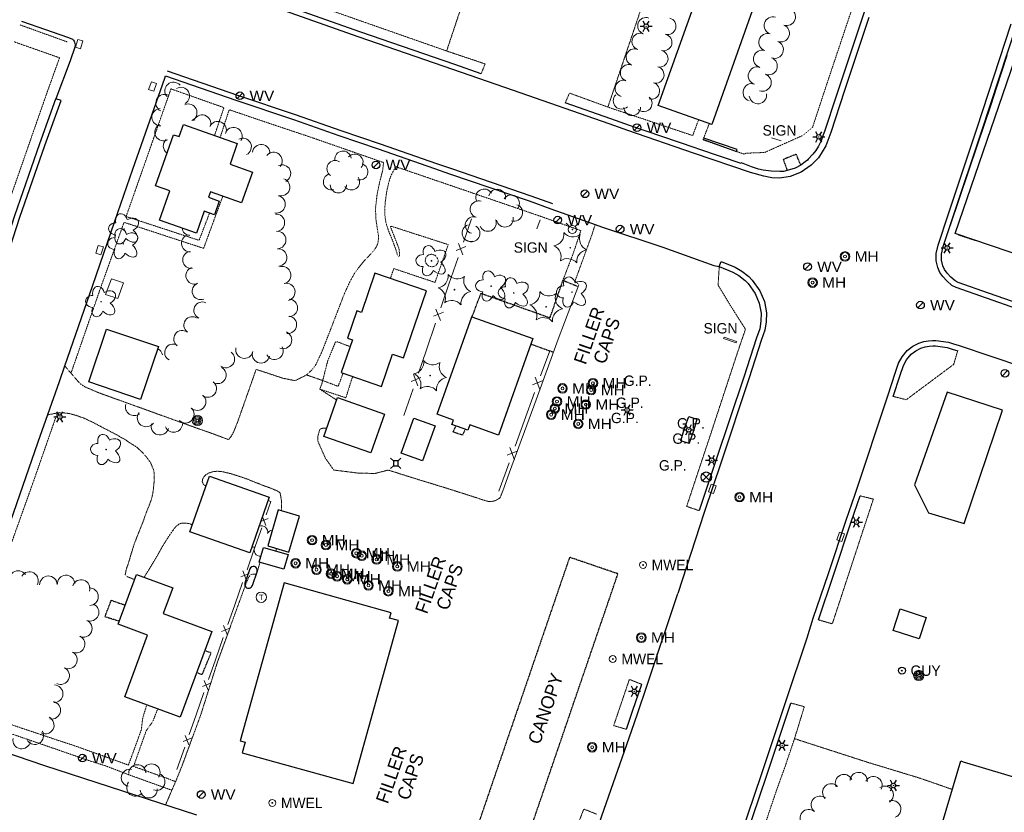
# Model space of a CAD drawing. Extents: x 386588 to 390135, y 96998 to 113606.
# Tile 16 of 92: x 387303 to 387758, y 98474 to 98841. Entities that reach past the tile are written whole.
import ezdxf
from ezdxf.enums import TextEntityAlignment as Align

# ---------------------------------------------------------------- set-up
doc = ezdxf.new("R2010")
doc.units = 0
doc.header["$MEASUREMENT"] = 0
doc.linetypes.add('Wisdot3', pattern=[0.1875, 0.125, -0.0625])
doc.linetypes.add('Wisdot5', pattern=[0.1, 0.05, -0.05])
for name, color, linetype, lineweight in [('E_BLD', 241, 'Continuous', 25), ('E_BLD_HvyDash', 241, 'Wisdot3', 25), ('E_BLD_Name', 241, 'Continuous', 15), ('E_DRN', 40, 'Continuous', 15), ('E_DRN_Grate', 5, 'Continuous', 15), ('E_DWY', 2, 'Wisdot3', 15), ('E_LAND_Vegetation', 3, 'Continuous', 15), ('E_LTG', 21, 'Continuous', 25), ('E_MISCPROP', 30, 'Continuous', 15), ('E_MISCPROP_HvyDash', 241, 'Wisdot3', 25), ('E_MISCPROP_Railing', 30, 'Continuous', 15), ('E_MISCPROP_Solid', 241, 'Continuous', 15), ('E_MISCPROP_Well', 4, 'Continuous', 15), ('E_PATH_Sidewalk', 2, 'Wisdot5', 15), ('E_RDWY', 21, 'Continuous', 25), ('E_RDWY_AsphConc', 200, 'Continuous', 25), ('E_RDWY_C_and_G', 21, 'Continuous', 25), ('E_SGN', 21, 'Continuous', 15), ('E_SIG', 5, 'Continuous', 30), ('E_UTL_AG_Bold', 30, 'Continuous', 25), ('E_UTL_EGuyWire', 200, 'Continuous', 25), ('E_UTL_MH', 30, 'Continuous', 15), ('E_UTL_W', 5, 'Continuous', 25), ('E_UTL_WHydrant', 4, 'Continuous', 15), ('E_WAL', 40, 'Continuous', 25)]:
    doc.layers.add(name, color=color, linetype=linetype, lineweight=lineweight)
doc.styles.add('Style-dot_font5', font='dot_font5.shx')
doc.styles.add('Style-IGR_FONT_0', font='dot_font15.shx')
doc.styles.add('Style-simplex', font='simplex.shx')

# ---------------------------------------------------------------- blocks, each defined once
blk = doc.blocks.new('GP')
at = {"layer": 'E_MISCPROP_Solid', "style": 'Style-dot_font5'}
blk.add_text('G.P.', height=12, dxfattribs=at).set_placement((0, 0), align=Align.MIDDLE_CENTER)
blk = doc.blocks.new('GUY')
at = {"layer": 'E_UTL_EGuyWire'}
for radius in [4, 0.5]:
    blk.add_circle((0, 0), radius, dxfattribs=at)
at = {"layer": 'E_UTL_EGuyWire', "style": 'Style-dot_font5'}
blk.add_text('GUY', height=12, dxfattribs=at).set_placement((10, 0), align=Align.MIDDLE_LEFT)
blk = doc.blocks.new('HYD')
at = {"layer": 'E_UTL_WHydrant'}
for p, q in [((-3.8, 3.8), (-8.3, 8.3)), ((3.8, 3.8), (8.3, 8.3))]:
    blk.add_line(p, q, dxfattribs=at)
for radius in [5.48, 0.42]:
    blk.add_circle((0, 0), radius, dxfattribs=at)
blk = doc.blocks.new('INLET')
at = {"layer": 'E_DRN', "flags": 128}
blk.add_lwpolyline([(-7.5, 10), (7.5, 10), (7.5, 0), (-7.5, 0)], close=True, dxfattribs=at)
blk = doc.blocks.new('LPOL')
at = {"layer": 'E_LTG'}
for p, q in [((-4, 0), (-1.5, 0)), ((-0.75, 1.3), (-2, 3.46)), ((0.75, 1.3), (2, 3.46)), ((1.5, 0), (4, 0)), ((-2, -3.46), (-0.75, -1.3)), ((2, -3.46), (0.75, -1.3))]:
    blk.add_line(p, q, dxfattribs=at)
for radius in [1.5, 1.5, 1.5, 0.125]:
    blk.add_circle((0, 0), radius, dxfattribs=at)
blk = doc.blocks.new('MH')
at = {"layer": 'E_UTL_MH'}
for radius in [5, 4, 1.5]:
    blk.add_circle((0, 0), radius, dxfattribs=at)
at = {"layer": 'E_UTL_MH', "style": 'Style-dot_font5', "width": 1.111111}
blk.add_text('MH', height=10.8, dxfattribs=at).set_placement((10, 0), align=Align.MIDDLE_LEFT)
blk = doc.blocks.new('MWEL')
at = {"layer": 'E_MISCPROP_Well'}
for radius in [4, 0.5]:
    blk.add_circle((0, 0), radius, dxfattribs=at)
at = {"layer": 'E_MISCPROP_Well', "style": 'Style-dot_font5'}
blk.add_text('MWEL', height=12, dxfattribs=at).set_placement((10, 0), align=Align.MIDDLE_LEFT)
blk = doc.blocks.new('PBX')
at = {"layer": 'E_SIG'}
for p, q in [((4.9, 5.1), (-5.1, -5.1)), ((-5.1, 5), (5, -5.2))]:
    blk.add_line(p, q, dxfattribs=at)
blk.add_circle((0, 0), 7.21, dxfattribs=at)
blk = doc.blocks.new('PED')
at = {"layer": 'E_UTL_AG_Bold'}
for p, q in [((-2.5, 2.5), (-5.3, 5.3)), ((2.5, 2.5), (5.3, 5.3)), ((-2.5, -2.5), (-5.3, -5.3)), ((2.5, -2.5), (5.3, -5.3))]:
    blk.add_line(p, q, dxfattribs=at)
at = {"layer": 'E_UTL_AG_Bold', "flags": 128}
blk.add_lwpolyline([(-2.5, -2.5), (2.5, -2.5), (2.5, 2.5), (-2.5, 2.5)], close=True, dxfattribs=at)
blk = doc.blocks.new('CTRE')
at = {"layer": 'E_LAND_Vegetation'}
blk.add_circle((0, 0), 0.223, dxfattribs=at)
for centre, start, end in [((-11.97, 8.96), 280.2067, 5.97162), ((1.81, 14.92), 220.21132, 305.97623), ((13.83, 5.89), 160.21133, 245.97624), ((-13.83, -5.9), 340.21132, 65.97623), ((-1.81, -14.93), 40.21133, 125.97624)]:
    blk.add_arc(centre, 7.87, start, end, dxfattribs=at)
at = {"layer": 'E_LAND_Vegetation', "extrusion": (0, 0, -1)}
blk.add_arc((-12.03, -9.04), 7.87, 354.07279, 79.74889, dxfattribs=at)
blk = doc.blocks.new('POLE')
at = {"layer": 'E_MISCPROP'}
for radius in [4.46, 3.35, 2.23, 1.12]:
    blk.add_circle((0, 0), radius, dxfattribs=at)
blk = doc.blocks.new('SIGN')
at = {"layer": 'E_SGN', "lineweight": 13, "style": 'Style-dot_font5'}
blk.add_text('SIGN', height=12, dxfattribs=at).set_placement((0, 0), align=Align.MIDDLE_CENTER)
blk = doc.blocks.new('TANK')
at = {"layer": 'E_MISCPROP_Solid'}
blk.add_circle((0, 0), 10.9, dxfattribs=at)
at = {"layer": 'E_MISCPROP_Solid', "style": 'Style-dot_font5', "width": 1.111111}
blk.add_text('T', height=10.8, dxfattribs=at).set_placement((0, 0), align=Align.MIDDLE_CENTER)
blk = doc.blocks.new('DTRE')
at = {"layer": 'E_LAND_Vegetation'}
blk.add_circle((-0.18, 0), 0.183, dxfattribs=at)
for centre, major_axis, ratio in [((-1.87, 5.32), (1.36, -4.98), 0.782863), ((4.06, 2.74), (-5.27, -2.93), 0.691916), ((-5.87, 0.15), (4.93, -0.12), 0.832022), ((-2.49, -5.24), (1.8, 4.86), 0.716896), ((3.54, -3.71), (-5.01, 4.58), 0.560249)]:
    blk.add_ellipse(centre, major_axis=major_axis, ratio=ratio, start_param=1.570796, end_param=4.712389, dxfattribs=at)
blk = doc.blocks.new('WV')
at = {"layer": 'E_UTL_W'}
blk.add_line((-2.8, -2.8), (2.8, 2.8), dxfattribs=at)
blk.add_circle((0, 0), 4, dxfattribs=at)
at = {"layer": 'E_UTL_W', "style": 'Style-dot_font5', "width": 1.111111}
blk.add_text('WV', height=10.8, dxfattribs=at).set_placement((10, 0), align=Align.MIDDLE_LEFT)

msp = doc.modelspace()

# ---------------------------------------------------------------- linework, layer by layer
at = {"layer": 'E_BLD'}
for p, q in [((387735.58, 98741.64), (387782.03, 98877.34)), ((387598.17, 98800.83), (387619.38, 98860.36)), ((387641.7, 98844.6), (387622.97, 98792)), ((387622.97, 98792), (387598.17, 98800.83)), ((387598.17, 98800.83), (387598.17, 98800.83)), ((387376.58, 98786.44), (387378.55, 98792.04)), ((387378.55, 98792.04), (387403.51, 98783.25)), ((387622.97, 98792), (387622.97, 98792)), ((387365.71, 98763.67), (387374.04, 98787.33)), ((387374.04, 98787.33), (387376.58, 98786.44)), ((387403.51, 98783.25), (387400.15, 98773.71)), ((387400.15, 98773.71), (387410.54, 98770.04)), ((387410.54, 98770.04), (387405.51, 98755.76)), ((387372.25, 98761.36), (387365.71, 98763.67)), ((387367.46, 98747.77), (387372.25, 98761.36)), ((387391.08, 98760.84), (387390.2, 98758.36)), ((387405.51, 98755.76), (387391.08, 98760.84)), ((387390.2, 98758.36), (387395.16, 98756.61)), ((387395.16, 98756.61), (387392.93, 98750.27)), ((387388.25, 98751.92), (387384.65, 98741.71)), ((387392.93, 98750.27), (387388.25, 98751.92)), ((387384.65, 98741.71), (387367.46, 98747.77)), ((387777.24, 98727.38), (387735.58, 98741.64)), ((387735.58, 98741.64), (387735.58, 98741.64)), ((387467.2, 98723.21), (387460.99, 98705.08)), ((387490.95, 98715.09), (387467.2, 98723.21)), ((387480.33, 98684.03), (387490.95, 98715.09)), ((387458.84, 98705.82), (387454.53, 98693.23)), ((387460.99, 98705.08), (387458.84, 98705.82)), ((387495.89, 98657.98), (387511.97, 98703.04)), ((387511.97, 98703.04), (387540.28, 98692.94)), ((387334.77, 98672.94), (387342.99, 98697.34)), ((387342.99, 98697.34), (387367.03, 98689.24)), ((387456.8, 98692.46), (387451.59, 98677.22)), ((387454.53, 98693.23), (387456.8, 98692.46)), ((387540.28, 98692.94), (387524.34, 98648.26)), ((387367.03, 98689.24), (387358.8, 98664.84)), ((387470.27, 98670.83), (387475.37, 98685.73)), ((387475.37, 98685.73), (387480.33, 98684.03)), ((387451.59, 98677.22), (387470.27, 98670.83)), ((387358.8, 98664.84), (387334.77, 98672.94)), ((387443.46, 98647.67), (387449.78, 98665.69)), ((387449.78, 98665.69), (387471.54, 98658.06)), ((387731.85, 98668.19), (387716.75, 98625.33)), ((387757.44, 98659.83), (387731.85, 98668.19)), ((387739.69, 98607.34), (387757.44, 98659.83)), ((387471.54, 98658.06), (387465.22, 98640.04)), ((387479.3, 98640), (387485.12, 98656.15)), ((387485.12, 98656.15), (387495.06, 98652.57)), ((387503.5, 98655.26), (387495.89, 98657.98)), ((387502.8, 98653.28), (387503.5, 98655.26)), ((387495.06, 98652.57), (387489.24, 98636.42)), ((387510.18, 98650.65), (387502.8, 98653.28)), ((387511.02, 98653.01), (387510.18, 98650.65)), ((387524.34, 98648.26), (387511.02, 98653.01)), ((387465.22, 98640.04), (387443.46, 98647.67)), ((387489.24, 98636.42), (387479.3, 98640)), ((387381.54, 98603.5), (387390.57, 98629.35)), ((387390.57, 98629.35), (387418.32, 98619.66)), ((387716.75, 98625.33), (387723.26, 98612.32)), ((387418.32, 98619.66), (387409.28, 98593.8)), ((387422.46, 98613.71), (387417.58, 98597.05)), ((387432.25, 98610.85), (387422.46, 98613.71)), ((387427.38, 98594.18), (387432.25, 98610.85)), ((387723.26, 98612.32), (387739.69, 98607.34)), ((387409.28, 98593.8), (387381.54, 98603.5)), ((387413.64, 98589.47), (387415.56, 98596.26)), ((387415.56, 98596.26), (387426.98, 98593.04)), ((387417.58, 98597.05), (387427.38, 98594.18)), ((387426.98, 98593.04), (387425.06, 98586.25)), ((387425.06, 98586.25), (387413.64, 98589.47)), ((387348.34, 98560.78), (387356.85, 98583.87)), ((387356.85, 98583.87), (387373.66, 98577.68)), ((387409.28, 98586.37), (387407.02, 98579.72)), ((387412.62, 98585.33), (387410.34, 98578.61)), ((387373.66, 98577.68), (387369.25, 98565.7)), ((387425.14, 98579.87), (387404.85, 98506.86)), ((387474.66, 98566.11), (387425.14, 98579.87)), ((387369.25, 98565.7), (387391.75, 98557.4)), ((387473.98, 98563.65), (387474.66, 98566.11)), ((387706.86, 98557.89), (387710.08, 98567.86)), ((387710.08, 98567.86), (387722.17, 98563.95)), ((387361.96, 98555.76), (387348.34, 98560.78)), ((387457.1, 98487.08), (387478.05, 98562.52)), ((387478.05, 98562.52), (387473.98, 98563.65)), ((387722.17, 98563.95), (387718.94, 98553.97)), ((387351.42, 98527.18), (387361.96, 98555.76)), ((387391.75, 98557.4), (387377.11, 98517.71)), ((387718.94, 98553.97), (387706.86, 98557.89)), ((387377.11, 98517.71), (387351.42, 98527.18)), ((387404.85, 98506.86), (387407.18, 98506.21)), ((387407.18, 98506.21), (387405.82, 98501.33)), ((387405.82, 98501.33), (387457.1, 98487.08)), ((387713.37, 98414.84), (387738.25, 98497.49)), ((387738.25, 98497.49), (387739.31, 98497.18)), ((387739.31, 98497.18), (387804.14, 98477.66))]:
    msp.add_line(p, q, dxfattribs=at)
for centre, start, end in [((387410.94, 98585.79), 344.7524, 160.7697), ((387408.68, 98579.18), 161.9333, 344.3937)]:
    msp.add_arc(centre, 1.75, start, end, dxfattribs=at)
at = {"layer": 'E_BLD_HvyDash', "flags": 128}
for points in [[(387662.08, 98778.28), (387656.07, 98775.86)], [(387664.13, 98773.26), (387662.08, 98778.28)], [(387656.07, 98775.86), (387657.88, 98770.69)]]:
    msp.add_lwpolyline(points, dxfattribs=at)
at = {"layer": 'E_DWY', "flags": 128}
for points in [[(387539.29, 98962.35), (387541.39, 98960.3), (387542.6, 98958.41), (387543.02, 98956.54), (387542.71, 98953.39), (387500.34, 98826.06), (387518.15, 98820.08), (387516.33, 98815.55)], [(387555.17, 98802.01), (387557.16, 98806.6), (387574.94, 98800.1), (387616.63, 98923.69), (387619.02, 98929.88), (387621.55, 98933.98), (387623.09, 98935.22), (387623.62, 98935.21), (387629.03, 98933.42), (387636.86, 98952.33)], [(387561.51, 98717.8), (387559.76, 98719.69), (387567.63, 98741.26), (387569.07, 98745.79)], [(387617.16, 98613.34), (387611.37, 98615.32), (387622.84, 98649.85), (387634.97, 98686.76), (387638.57, 98697.29), (387632.04, 98707.61), (387625.93, 98717.68), (387626.45, 98726.38)], [(387736.77, 98687.36), (387734.87, 98681.01), (387712.97, 98664.69), (387706.95, 98666.2)], [(387400.61, 98647.64), (387399.45, 98646.22), (387391.66, 98649.12), (387384.46, 98651.66), (387339.45, 98667.88), (387333.05, 98670.62), (387330.69, 98672.17), (387323.66, 98680.36)], [(387449.39, 98664.58), (387441.7, 98669.55), (387443.09, 98673.54), (387435.52, 98676.14), (387430.26, 98673.51), (387424.65, 98674.61), (387412.22, 98678.73), (387403.69, 98654.48), (387401.82, 98649.78), (387400.61, 98647.64)], [(387315.76, 98657.67), (387317.82, 98658.06), (387318.84, 98658.3), (387319.96, 98658.49), (387321.39, 98658.69), (387323.1, 98658.62), (387324.64, 98658.42), (387326.27, 98658.15), (387328.56, 98657.56), (387330.73, 98656.8), (387332.81, 98656.05), (387335.18, 98654.93), (387337.52, 98653.79), (387340.22, 98652.35), (387342.38, 98651.23), (387344.81, 98649.93), (387348.08, 98648.28), (387349.7, 98647.22), (387351.69, 98646.21), (387353.38, 98645), (387354.89, 98644.05), (387357.05, 98642.68), (387359.64, 98640.25), (387361.72, 98637.85), (387363.39, 98635.52), (387364.76, 98632.23), (387365.11, 98630.31), (387365.07, 98627.77), (387364.89, 98625), (387364.53, 98622.1), (387364.01, 98619.36), (387362.98, 98616.35), (387361.73, 98613.32), (387360.92, 98611.17), (387359.82, 98607.96), (387358.73, 98605.29), (387357.26, 98601.63), (387355.74, 98597.69), (387354.9, 98594.99), (387353.91, 98591.58), (387353.27, 98589.45), (387352.81, 98588.07), (387352.07, 98585.97), (387351.98, 98585.53), (387351.67, 98583.59), (387352.3, 98582.92), (387355.96, 98581.46)], [(387526.13, 98622.07), (387525.14, 98619.45), (387524.59, 98618.94), (387523.44, 98618.26), (387522.2, 98617.77), (387520.84, 98617.53), (387519.61, 98617.61), (387517.98, 98618.08), (387515.95, 98618.68), (387514.14, 98619.34), (387512.11, 98619.96), (387510.08, 98620.63), (387497.44, 98624.63), (387486.91, 98627.83), (387473.29, 98632.13), (387467.23, 98630.56), (387459.6, 98630.69), (387448.1, 98632.15), (387444.21, 98637.72), (387440.78, 98645.46), (387440.84, 98648.14), (387441.65, 98650.86), (387442.15, 98651.19), (387443.21, 98651.57), (387444.49, 98651.57), (387444.82, 98651.54)], [(387388.92, 98624.63), (387387.81, 98625.53), (387387.27, 98626.78), (387387.55, 98628.16), (387388.23, 98629.22), (387388.92, 98629.91), (387390.36, 98630.78), (387392.33, 98631.41), (387394.51, 98631.6), (387396.8, 98631.34), (387398.68, 98630.89), (387401.46, 98630.18), (387404.64, 98629.13), (387408.11, 98627.96), (387410.78, 98626.85), (387414.06, 98625.58), (387415.99, 98624.8), (387418.35, 98623.98), (387420.64, 98623.05), (387421.98, 98622.47), (387423.02, 98621.87), (387423.38, 98621.33), (387423.84, 98618.68), (387423.95, 98617.16), (387424, 98615.57), (387423.94, 98613.45), (387423.91, 98613.29)], [(387691.63, 98620.18), (387697.74, 98618.69), (387678.75, 98560.97), (387672.3, 98562.8)], [(387360.43, 98582.55), (387361.09, 98583.66), (387362.09, 98585.24), (387363.24, 98587.09), (387365.02, 98590.1), (387366.58, 98592.69), (387368.79, 98596.61), (387370.27, 98599.02), (387371.92, 98601.63), (387373.39, 98603.77), (387375.1, 98606.01), (387376.67, 98607.19), (387378, 98607.62), (387379.55, 98607.63), (387381.23, 98607.36), (387382.69, 98606.8)], [(387414.02, 98589.37), (387413.6, 98588.09), (387412.95, 98585.71), (387412.59, 98584.43), (387412.33, 98584.04), (387411.12, 98583.96), (387410.18, 98583.92), (387409.52, 98583.6), (387408.94, 98582.74), (387408.36, 98581.57), (387407.82, 98580.32), (387407.23, 98578.74), (387394.31, 98543.25), (387386.52, 98518.61), (387377.73, 98494.74), (387375.16, 98488.4), (387374.61, 98487.09), (387373.57, 98484.7), (387372.68, 98482.69), (387372.19, 98481.49), (387371.78, 98480.56), (387371.37, 98479.55), (387370.25, 98477.08)], [(387590.63, 98532.97), (387584.87, 98535.25), (387577.62, 98513.88), (387583.49, 98512.16)], [(387659.63, 98524.28), (387665.8, 98522.63), (387661.26, 98507.82), (387695.19, 98496.86), (387719.44, 98489.49), (387734.28, 98484.32)], [(387569.7, 98472.9), (387563.79, 98475.25), (387551.37, 98443.06), (387547.16, 98444.61), (387544.08, 98436.74), (387535.07, 98432.85), (387530.84, 98433.84), (387522.86, 98436.71), (387518.29, 98425.46)]]:
    msp.add_lwpolyline(points, dxfattribs=at)
at = {"layer": 'E_LAND_Vegetation'}
for centre, radius, start, end in [((387651.25, 98837.81), 4.05, 72.4627, 252.4627), ((387657.68, 98841.88), 4.05, 249.7584, 69.7584), ((387592.59, 98837.68), 3.86, 69.7204, 249.7204), ((387602.58, 98837.54), 3.86, 255.5122, 75.5122), ((387654.88, 98834.28), 4.05, 249.7584, 69.7584), ((387589.91, 98830.43), 3.86, 69.7204, 249.7204), ((387600.7, 98830.01), 3.86, 256.4338, 76.4338), ((387648.81, 98830.08), 4.05, 72.4627, 252.4627), ((387652.08, 98826.68), 4.05, 249.7584, 69.7584), ((387587.23, 98823.18), 3.86, 69.7204, 249.7204), ((387598.89, 98822.5), 3.86, 256.4338, 76.4338), ((387646.37, 98822.36), 4.05, 72.4627, 252.4627), ((387584.55, 98815.93), 3.86, 69.7204, 249.7204), ((387649.27, 98819.08), 4.05, 249.7584, 69.7584), ((387597.04, 98815.05), 3.86, 254.625, 74.625), ((387643.93, 98814.63), 4.05, 72.4627, 252.4627), ((387646.47, 98811.48), 4.05, 249.7584, 69.7584), ((387374, 98807.62), 4.02, 41.5024, 221.4871), ((387582.2, 98808.71), 3.86, 73.7415, 253.7415), ((387594.99, 98807.61), 3.86, 254.625, 74.625), ((387641.49, 98806.91), 4.05, 72.4627, 252.4627), ((387369.83, 98801.95), 4.02, 64.5092, 244.4939), ((387377.41, 98805.24), 4.02, 299.1787, 119.1634), ((387581.27, 98803.04), 3.86, 134.5693, 314.5693), ((387644.33, 98805.69), 4.05, 188.3038, 8.3038), ((387380.83, 98797.56), 4.02, 294.5538, 114.5385), ((387591.52, 98801.84), 3.86, 228.7217, 48.7217), ((387368.01, 98795.4), 4.02, 92.4565, 272.4412), ((387387.23, 98792.48), 4.02, 341.7836, 161.7683), ((387586.17, 98800.02), 3.86, 181.0403, 1.0403), ((387369.37, 98788.49), 4.02, 118.583, 298.5677), ((387394.44, 98789.47), 4.02, 336.0045, 155.9891), ((387401.72, 98786.66), 4.02, 329.8475, 149.8322), ((387373.29, 98782.08), 4.02, 132.1116, 235.6367), ((387405.99, 98781.7), 4.02, 296.6268, 116.6115), ((387414.6, 98778.82), 4.02, 354.4673, 174.452), ((387420.25, 98775.18), 4.02, 320.1203, 140.105), ((387452.38, 98776.02), 3.77, 6.8804, 186.8651), ((387457.9, 98774.59), 3.77, 319.9648, 139.9495), ((387448.74, 98771.61), 3.77, 56.024, 236.0087), ((387460.15, 98770.13), 3.77, 253.652, 73.6367), ((387424.21, 98769.36), 4.02, 295.2384, 115.2231), ((387447.07, 98765.53), 3.77, 105.34, 285.3246), ((387423.81, 98763.06), 4.02, 252.3537, 72.3384), ((387456.34, 98765.51), 3.77, 215.3025, 35.2872), ((387450.28, 98764.13), 3.77, 180.6818, 0.6664), ((387517.68, 98758.31), 3.89, 29.2393, 209.2239), ((387523.74, 98758.22), 3.89, 348.2587, 168.2434), ((387421.7, 98755.09), 4.02, 258.2806, 78.2653), ((387515.17, 98752.81), 3.89, 73.1488, 253.1334), ((387530.14, 98755.55), 3.89, 326.4543, 146.439), ((387531.62, 98751.24), 3.89, 252.0569, 72.0416), ((387421.4, 98746.59), 4.02, 272.7362, 92.7209), ((387512.84, 98745.43), 3.89, 74.5238, 254.5085), ((387519.38, 98746.5), 3.89, 202.5988, 22.5835), ((387527.25, 98748.46), 3.89, 190.5455, 10.5302), ((387381.82, 98744.58), 3.92, 187.3926, 265.7816), ((387421.98, 98738.6), 4.02, 272.0884, 92.0731), ((387511.38, 98741.8), 3.89, 105.8623, 285.847), ((387511.86, 98741.67), 3.89, 239.7044, 59.6891), ((387381.58, 98737.07), 3.92, 94.5328, 274.5175), ((387382.16, 98729.38), 3.92, 98.0498, 278.0344), ((387422.41, 98730.51), 4.02, 273.9904, 93.975), ((387383.65, 98722.11), 3.92, 108.8187, 288.8034), ((387424.27, 98722.3), 4.02, 285.3123, 105.297), ((387386.56, 98714.93), 3.92, 111.2798, 291.2645), ((387426.21, 98714.56), 4.02, 283.8317, 103.8164), ((387387.33, 98705.99), 3.92, 65.9049, 245.8896), ((387427.39, 98707.16), 4.02, 269.1632, 89.1479), ((387382.69, 98699.17), 3.92, 54.3221, 234.3068), ((387426.95, 98699.37), 4.02, 263.0003, 82.9849), ((387378.06, 98692.8), 3.92, 53.4421, 233.4267), ((387424.7, 98692.3), 4.02, 247.9122, 67.8968), ((387365, 98684.72), 3.92, 10.0307, 64.3633), ((387373.83, 98686.52), 3.92, 60.7611, 240.7458), ((387406.79, 98687.83), 4.02, 167.502, 347.4867), ((387420.71, 98687.27), 4.02, 206.8718, 26.8565), ((387398.26, 98683.48), 4.02, 232.6498, 52.6345), ((387414.43, 98685.64), 4.02, 169.2992, 349.2839), ((387394.33, 98676.12), 4.02, 241.3286, 61.3133), ((387389.86, 98669.81), 4.02, 233.1945, 53.1792), ((387384.96, 98663.75), 4.02, 226.7477, 46.7324), ((387355.84, 98661.41), 4.11, 163.2846, 307.6785), ((387379.49, 98657.92), 4.02, 225.6848, 45.6695), ((387361.36, 98656.29), 4.11, 144.1465, 324.1312), ((387367.71, 98652.47), 4.11, 164.478, 344.4627), ((387374.08, 98653.75), 4.11, 203.4853, 357.5769), ((387414.62, 98603.39), 2.97, 349.2448, 109.6907), ((387420.11, 98601.36), 2.97, 97.7739, 149.8689), ((387411.2, 98599.24), 2.78, 250.3518, 279.9887), ((387414.07, 98595.07), 2.78, 148.8927, 277.7334), ((387419.03, 98595.95), 2.61, 330.055, 358.0014), ((387302.13, 98581.47), 4.06, 34.6862, 214.6709), ((387307.36, 98581), 4.06, 329.6958, 149.6805), ((387316.12, 98579.06), 4.06, 1.3803, 181.3649), ((387324.29, 98579.4), 4.06, 3.0006, 182.9853), ((387331.27, 98577.33), 4.06, 341.6876, 161.6723), ((387335.15, 98573.52), 4.06, 271.4777, 91.4624), ((387335.45, 98566.31), 4.06, 246.866, 66.8507), ((387332.26, 98558.85), 4.06, 246.7958, 66.7805), ((387328.94, 98551.56), 4.06, 243.9842, 63.9688), ((387325.38, 98544.27), 4.06, 243.9842, 63.9688), ((387321.81, 98536.97), 4.06, 243.9842, 63.9688), ((387318.81, 98528.61), 4.06, 268.5883, 88.573), ((387317.67, 98520.98), 4.06, 258.4836, 78.4682), ((387314.67, 98514.09), 4.06, 243.3552, 63.3399), ((387309.82, 98509.19), 4.06, 212.0943, 32.079), ((387303.75, 98507.17), 4.06, 169.8371, 349.8218), ((387357.27, 98491.81), 3.96, 2.4986, 182.4833), ((387363.82, 98492.17), 3.96, 325.6213, 145.606), ((387353.78, 98489.73), 3.96, 79.1659, 259.1505), ((387366.1, 98487.83), 3.96, 249.0429, 69.0276), ((387684.14, 98487.27), 4.02, 24.6101, 204.5948), ((387690.96, 98488.21), 4.02, 356.5536, 176.5383), ((387356.3, 98485.15), 3.96, 141.2325, 321.2172), ((387678.26, 98482.96), 4.02, 43.1795, 223.1642), ((387697.82, 98486.29), 4.02, 332.7736, 152.7582), ((387362.56, 98484.32), 3.96, 183.6468, 3.6314), ((387702.96, 98481.83), 4.02, 303.7804, 123.7651), ((387673.01, 98477.24), 4.02, 50.2012, 230.1859), ((387706.44, 98475.22), 4.02, 289.6017, 109.5864), ((387667.82, 98471.08), 4.02, 49.4029, 229.3876)]:
    msp.add_arc(centre, radius, start, end, dxfattribs=at)
at = {"layer": 'E_MISCPROP_HvyDash', "flags": 128}
for points in [[(387512.1, 98703), (387516.23, 98713.95), (387548.17, 98702.61), (387554.19, 98719.94), (387561.22, 98717.05)], [(387539.37, 98690.4), (387549.83, 98686.68)], [(387509.04, 98651.05), (387507.59, 98648.28), (387503.35, 98649.79), (387504.7, 98652.6)], [(387348.85, 98562.17), (387342.24, 98564.2), (387345.22, 98571.85)], [(387345.22, 98571.85), (387351.6, 98569.64)], [(387384.79, 98538.54), (387387.25, 98537.42), (387391.41, 98547.54), (387388.48, 98548.54)]]:
    msp.add_lwpolyline(points, dxfattribs=at)
msp.add_lwpolyline([(387557.21, 98591.77), (387512.36, 98460.67), (387534.73, 98453.01), (387579.58, 98584.11)], close=True, dxfattribs=at)
at = {"layer": 'E_MISCPROP_Railing'}
for p, q in [((387509.22, 98735.59), (387504.73, 98733.73)), ((387505.76, 98736.99), (387507.9, 98731.73)), ((387498.82, 98705.26), (387494.32, 98703.4)), ((387495.35, 98706.66), (387497.49, 98701.4)), ((387488.41, 98674.93), (387483.91, 98673.07)), ((387484.95, 98676.33), (387487.09, 98671.07)), ((387545, 98673.52), (387540.12, 98671.59)), ((387541.29, 98675.09), (387543.51, 98669.38)), ((387529.55, 98642.57), (387531.77, 98636.86)), ((387533.26, 98641), (387528.38, 98639.08)), ((387417.86, 98609.73), (387414.35, 98608.3)), ((387415.12, 98610.51), (387416.73, 98606.49)), ((387408.95, 98584.33), (387405.17, 98582.79)), ((387406.06, 98585.52), (387407.82, 98581.09)), ((387397.15, 98560.12), (387398.91, 98555.69)), ((387400.05, 98558.93), (387396.26, 98557.39)), ((387391.14, 98533.53), (387387.35, 98531.99)), ((387388.24, 98534.72), (387390.01, 98530.29)), ((387382.23, 98508.13), (387378.45, 98506.59)), ((387379.34, 98509.32), (387381.1, 98504.9))]:
    msp.add_line(p, q, dxfattribs=at)
at = {"layer": 'E_MISCPROP_Railing', "flags": 128}
for points in [[(387511.81, 98748.44), (387508.09, 98737.6)], [(387505.63, 98730.43), (387501.4, 98718.11)], [(387342.59, 98713.3), (387345.27, 98720.69), (387350.79, 98718.7)], [(387342.59, 98713.3), (387348.19, 98711.51), (387350.79, 98718.7)], [(387501.4, 98718.11), (387497.68, 98707.27)], [(387561.51, 98717.8), (387557.74, 98708.16), (387552.01, 98692.64), (387541.77, 98664.61), (387529.48, 98631.14), (387526.13, 98622.07)], [(387495.22, 98700.1), (387490.99, 98687.78)], [(387490.99, 98687.78), (387487.27, 98676.94)], [(387548.01, 98687.33), (387543.81, 98675.71)], [(387484.81, 98669.78), (387480.59, 98657.45)], [(387541.04, 98668.02), (387536.27, 98654.81)], [(387536.27, 98654.81), (387532.07, 98643.19)], [(387529.3, 98635.51), (387524.53, 98622.29)], [(387417.74, 98617.99), (387419.09, 98617.62), (387416.92, 98611.42)], [(387414.81, 98605.42), (387411.2, 98595.1)], [(387411.2, 98595.1), (387408.01, 98586.02)], [(387405.91, 98580.02), (387402.29, 98569.7)], [(387402.29, 98569.7), (387399.1, 98560.62)], [(387397, 98554.62), (387393.38, 98544.3)], [(387393.38, 98544.3), (387390.2, 98535.22)], [(387388.09, 98529.22), (387384.48, 98518.9)], [(387384.48, 98518.9), (387381.29, 98509.82)], [(387379.19, 98503.82), (387375.57, 98493.5)]]:
    msp.add_lwpolyline(points, dxfattribs=at)
at = {"layer": 'E_PATH_Sidewalk', "flags": 128}
for points in [[(387729.7, 99064.59), (387731.19, 99063.91), (387734.14, 99071.07), (387747, 99067.64), (387747, 99067.46), (387737.96, 99026.82), (387735.16, 99014.58), (387729.57, 98991.74), (387729.57, 98991.74), (387726.3, 98978.83), (387726.3, 98978.83), (387719.31, 98951.78), (387719.31, 98951.78), (387719.17, 98951.24), (387719.17, 98951.24), (387715.85, 98938.63), (387715.85, 98938.63), (387713.9, 98931.35), (387713.9, 98931.35), (387712.51, 98926.41), (387712.51, 98926.41), (387708.98, 98914.33), (387708.98, 98914.33), (387705.98, 98904.63), (387705.98, 98904.63), (387703.92, 98897.87), (387703.92, 98897.87), (387703.37, 98895.8), (387703.37, 98895.8), (387702.53, 98892.63), (387702.53, 98892.63), (387697.83, 98876.47), (387697.83, 98876.47), (387689.94, 98851.85), (387689.94, 98851.85), (387687.16, 98843.52), (387687.16, 98843.52), (387677.09, 98813.38), (387677.09, 98813.38), (387675.11, 98807.42), (387675.11, 98807.42), (387669.88, 98791.57), (387669.88, 98791.57), (387669.6, 98790.75), (387665.15, 98787.01), (387647.41, 98779.08), (387638.51, 98778.77), (387638.24, 98778.23), (387618.94, 98784.96)], [(387735.58, 98741.64), (387782.03, 98877.34), (387784.32, 98876.56), (387789.77, 98891.42), (387797.44, 98913.76), (387807.31, 98943.49), (387812.93, 98959.19), (387822.56, 98987.59)], [(387500.34, 98826.06), (387446.22, 98845.02), (387456.53, 98872.94)], [(387303.07, 98838.11), (387324.88, 98830.25)], [(387300.36, 98830.29), (387321.28, 98822.92), (387314.81, 98804.91), (387294.27, 98745.93), (387289.7, 98733.05), (387274.4, 98689.19)], [(387392.97, 98786.96), (387397.33, 98799.88), (387397.32, 98799.86), (387372.83, 98808.53), (387352.08, 98749.46), (387385.83, 98738.43), (387390.67, 98751.07)], [(387395.59, 98786.04), (387397.88, 98793.22), (387399.77, 98798.88), (387415.32, 98793.59), (387437.87, 98786.03), (387455.21, 98779.98), (387471.14, 98774.45), (387470.83, 98771.13), (387469.51, 98766.01), (387468.2, 98759.86), (387467.48, 98753.58), (387467.54, 98748.78), (387468.2, 98744.38), (387468.78, 98740.68), (387468.76, 98738.84), (387468.66, 98737.74), (387468.46, 98736.92), (387468.01, 98735.82), (387467.62, 98735.12), (387467.12, 98734.37), (387466.35, 98733.35), (387465.73, 98732.64), (387461.98, 98728.7), (387457.97, 98723.61), (387455.53, 98719.17), (387453.13, 98713.98), (387447.49, 98699.35), (387442.62, 98686.82), (387439.76, 98680.77), (387437.97, 98678.4), (387435.52, 98676.14)], [(387616.87, 98794.17), (387614.17, 98786.93), (387574.94, 98800.1)], [(387618.94, 98784.96), (387621.81, 98792.41)], [(387474.32, 98720.78), (387475.88, 98725.38), (387475.88, 98725.38), (387494.96, 98718.97), (387501.08, 98736.46), (387474.55, 98745.02), (387474.4, 98744.59), (387474.67, 98743.92), (387478.26, 98734.69), (387478.41, 98733.76), (387478.54, 98732.5), (387478.51, 98731.32), (387478.11, 98730.95), (387477.59, 98731.42), (387477.37, 98732.56), (387476.32, 98735.68), (387475.47, 98737.96), (387474.72, 98739.86), (387473.61, 98742.4), (387472.84, 98744.67), (387472.24, 98746.69), (387471.91, 98748.89), (387471.69, 98751.14), (387471.77, 98753.53), (387471.93, 98755.99), (387472.65, 98761.3), (387473.98, 98766.76), (387474.78, 98768.76), (387475.58, 98770.3), (387476.7, 98772.55)], [(387554.17, 98720.1), (387558.56, 98731.44), (387562.44, 98742.95), (387543.06, 98749.81), (387501.91, 98763.92), (387476.7, 98772.55)], [(387339.74, 98714.95), (387351.1, 98746.77), (387357.16, 98744.81), (387387.91, 98734.73), (387396.78, 98758.83)], [(387745.2, 98738.35), (387745.01, 98738.3), (387737.05, 98740.91), (387736.77, 98741.24)], [(387491.64, 98726.82), (387490.77, 98727.84), (387490.45, 98728.85), (387490.52, 98729.78), (387490.76, 98730.44), (387491.11, 98730.96), (387491.63, 98731.43), (387492.05, 98731.74), (387493, 98731.96)], [(387493, 98731.96), (387493.68, 98731.99), (387494.97, 98731.5), (387495.77, 98730.66), (387496.36, 98729.47), (387496.42, 98728.62), (387496.09, 98727.73), (387495.5, 98726.96), (387494.65, 98726.4), (387493.67, 98726.2), (387492.74, 98726.4), (387491.99, 98726.59), (387491.64, 98726.82)], [(387339.74, 98714.95), (387326.69, 98677.25)], [(387443.04, 98673.55), (387445.03, 98681.53), (387445.39, 98682.79), (387448.85, 98691.23), (387449.48, 98691.53), (387450.52, 98691.25), (387451.78, 98690.74), (387453.68, 98690), (387455.7, 98689.24)], [(387456.84, 98675.43), (387453.73, 98665.57), (387441.7, 98669.55)], [(387443.09, 98673.54), (387450.14, 98670.87), (387452.44, 98676.93)], [(387284.31, 98556), (387289.44, 98570.66), (387298.84, 98597.83), (387309.93, 98628.91), (387320.23, 98658.53)], [(387284.31, 98556), (387273.73, 98525.31), (387272.93, 98523.06), (387320.05, 98507.23)], [(387361.62, 98523.42), (387359.76, 98517.45), (387359.14, 98511.98), (387353.23, 98495.83), (387353.18, 98495.6), (387340.31, 98500.22), (387327.21, 98504.91), (387320.05, 98507.23)], [(387318.67, 98503.3), (387271.95, 98519.38), (387268.92, 98520.09)], [(387374.97, 98487.92), (387370.45, 98489.68), (387355.52, 98494.97), (387361.3, 98511.37), (387364.45, 98515.86), (387366.66, 98521.56)], [(387661.26, 98507.82), (387656.65, 98494.18), (387652.96, 98484.02), (387640.23, 98446.12), (387636.95, 98436.68), (387630.1, 98417.1), (387632.69, 98406.76), (387636.83, 98391.97), (387646.69, 98388.47), (387660.5, 98383.75)], [(387318.67, 98503.3), (387333.52, 98498.12), (387343.02, 98495.07), (387353.98, 98490.88), (387373.23, 98483.94)]]:
    msp.add_lwpolyline(points, dxfattribs=at)
at = {"layer": 'E_RDWY', "flags": 128}
for points in [[(387840.44, 98699.77), (387827.97, 98704.13), (387793.4, 98715.92), (387778.54, 98704.9), (387777.77, 98704.67), (387776.26, 98705.14), (387750.97, 98714.04), (387737.01, 98718.86), (387735.56, 98719.64), (387733.52, 98721.47), (387731.87, 98723.25), (387730.67, 98724.87), (387729.95, 98726.62), (387729.29, 98729.29), (387729.33, 98732), (387730.1, 98735.59), (387734.85, 98749.99), (387747.96, 98789.19), (387763.91, 98837.81), (387775.65, 98875.79), (387778.79, 98886.66), (387780.54, 98892.68)], [(387516.33, 98815.55), (387504.09, 98819.81), (387460.66, 98834.83), (387423.48, 98847.96), (387395.45, 98857.85)], [(387695.7, 98841.6), (387684.46, 98807.74), (387678, 98788.32), (387675.79, 98782.11), (387672.4, 98776.65), (387668.93, 98773.2), (387664.28, 98769.97), (387659.22, 98768), (387654.5, 98767.24), (387650.82, 98767.33), (387647.08, 98768.06), (387640.89, 98769.8), (387614.52, 98778.84), (387584.12, 98789.2), (387575.51, 98792.28), (387531.2, 98807.72), (387503.27, 98817.45), (387459.84, 98832.47), (387422.65, 98845.6)], [(387303.69, 98839.92), (387325.38, 98832.38), (387327.21, 98831.54), (387327.72, 98831.02), (387328.01, 98830.55), (387328.13, 98830.07), (387328.5, 98828.9), (387328.51, 98828.36), (387328.38, 98827.8), (387326.13, 98821.46), (387319.62, 98803.97)], [(387775.47, 98702.77), (387750.15, 98711.68), (387736, 98716.56), (387734.11, 98717.58), (387731.76, 98719.69), (387729.94, 98721.65), (387728.48, 98723.63), (387727.56, 98725.84), (387726.79, 98729), (387726.84, 98732.29), (387727.69, 98736.25), (387732.48, 98750.77), (387745.59, 98789.98), (387761.53, 98838.57)], [(387323.66, 98680.36), (387336.48, 98717.29), (387346.91, 98747.37), (387355.23, 98771.42), (387369.96, 98813.46), (387370.28, 98814.57)], [(387370.28, 98814.55), (387402.79, 98803.33), (387429.46, 98794.29), (387450.52, 98786.98), (387468.72, 98780.72), (387494.77, 98771.71), (387501.74, 98769.26), (387538.47, 98756.7), (387548.53, 98753.08)], [(387371.09, 98816.92), (387403.6, 98805.69), (387430.27, 98796.66), (387451.33, 98789.34), (387469.53, 98783.09), (387495.59, 98774.07), (387502.56, 98771.62), (387539.3, 98759.05), (387549.38, 98755.43)], [(387294.51, 98731.22), (387300.59, 98749.97), (387312.11, 98783.22), (387319.62, 98803.97)], [(387296.89, 98730.44), (387302.97, 98749.18), (387314.47, 98782.39), (387321.97, 98803.11), (387319.62, 98803.97)], [(387616.94, 98780.56), (387615.33, 98781.21), (387584.95, 98791.56), (387576.34, 98794.63), (387555.17, 98802.01)], [(387548.53, 98753.08), (387569.07, 98745.79), (387572.01, 98744.71), (387600.36, 98735.28), (387623.98, 98726.81), (387626.45, 98726.38)], [(387626.45, 98726.38), (387627.41, 98728.69), (387633.84, 98725.98), (387636.9, 98724.19), (387640.19, 98721.64), (387641.71, 98720.01), (387645.27, 98715.03), (387647.31, 98710.1), (387648.32, 98704.87), (387648.21, 98700.74), (387647.58, 98696.86), (387646.06, 98692.5), (387640.17, 98674.39), (387627.3, 98635.76), (387619.53, 98612.55), (387607.22, 98574.99)], [(387626.45, 98726.38), (387632.72, 98723.74), (387635.49, 98722.12), (387638.5, 98719.78), (387639.77, 98718.43), (387643.07, 98713.81), (387644.9, 98709.38), (387645.81, 98704.66), (387645.72, 98700.97), (387645.15, 98697.48), (387643.69, 98693.29), (387637.8, 98675.17), (387624.93, 98636.55), (387617.16, 98613.34)], [(387704.57, 98666.96), (387707.75, 98676.9), (387709.43, 98681.53), (387710.99, 98684.53), (387713.41, 98687.49), (387716.01, 98689.48), (387718.76, 98690.83), (387721.13, 98691.55), (387723.29, 98691.96), (387725.12, 98692.09), (387726.11, 98692.09), (387726.67, 98692.1), (387732.52, 98691.27), (387734.86, 98690.51), (387737.46, 98689.76), (387766.76, 98679.9)], [(387706.95, 98666.2), (387710.12, 98676.1), (387711.72, 98680.52), (387713.09, 98683.14), (387715.16, 98685.69), (387717.33, 98687.35), (387719.68, 98688.5), (387721.73, 98689.12), (387723.61, 98689.47), (387725.22, 98689.59), (387726.14, 98689.59), (387726.5, 98689.6), (387731.95, 98688.82), (387734.12, 98688.12), (387736.77, 98687.36)], [(387384.74, 98472.39), (387344.34, 98485.46), (387314.53, 98495.24), (387275.96, 98508.29), (387274.28, 98509.07), (387272.53, 98510.57), (387271, 98512.41), (387269.95, 98514.33), (387269.53, 98515.42), (387269.4, 98516.1), (387269.01, 98517.8), (387268.92, 98518.82), (387268.88, 98519.7), (387269.01, 98520.98), (387269.16, 98522.07), (387269.25, 98522.82), (387269.34, 98523.35), (387283.09, 98563.62), (387311.34, 98645.23), (387321.24, 98673.11), (387323.66, 98680.36)], [(387667.14, 98554.43), (387669.94, 98563.61), (387676.99, 98584.28), (387685.15, 98608.98), (387689.26, 98620.99), (387704.57, 98666.96)], [(387672.3, 98562.8), (387679.36, 98583.48), (387687.52, 98608.18), (387691.63, 98620.18)], [(387593, 98532.15), (387607.22, 98574.99)], [(387657.26, 98525.07), (387667.14, 98554.43)], [(387583.49, 98512.16), (387586.37, 98520.57), (387590.63, 98532.97)], [(387585.86, 98511.35), (387588.74, 98519.76), (387593, 98532.15)], [(387647.37, 98381), (387646.62, 98378.61), (387638.34, 98381.21), (387632.71, 98383.07), (387629.31, 98384.93), (387625.98, 98387.46), (387623.31, 98390.27), (387621.06, 98394.42), (387618.78, 98401.18), (387618.39, 98405.84), (387618.53, 98409.82), (387619.2, 98412.7), (387622.05, 98421.17), (387629.78, 98443.39), (387646.14, 98491.77), (387657.26, 98525.07)], [(387647.37, 98381), (387639.11, 98383.58), (387633.71, 98385.37), (387630.67, 98387.04), (387627.66, 98389.33), (387625.35, 98391.75), (387623.36, 98395.42), (387621.24, 98401.69), (387620.89, 98405.9), (387621.02, 98409.49), (387621.6, 98412.02), (387624.41, 98420.36), (387632.15, 98442.58), (387648.51, 98490.98), (387659.63, 98524.28)], [(387518.29, 98425.46), (387517.48, 98423.09), (387522.56, 98421.35), (387527.39, 98419.87), (387531.91, 98418.69), (387535.37, 98418.15), (387540.14, 98418.46), (387545.84, 98420.54), (387548.88, 98422.4), (387553.96, 98426.64), (387556.28, 98429.57), (387558.15, 98432.81), (387560.55, 98438.8), (387572.07, 98472.08), (387585.86, 98511.35)]]:
    msp.add_lwpolyline(points, dxfattribs=at)
at = {"layer": 'E_RDWY_AsphConc', "elevation": 1605.26, "flags": 128}
msp.add_lwpolyline([(387612.34, 98656.95), (387616.13, 98655.7), (387614.7, 98650.77), (387612.51, 98644.5), (387612.46, 98644.38), (387608.7, 98645.6), (387610.2, 98650.83), (387610.69, 98652.22)], close=True, dxfattribs=at)
at = {"layer": 'E_RDWY_C_and_G'}
for p, q in [((387694.61, 98847.26), (387682.7, 98811.59)), ((387682.7, 98811.59), (387680.57, 98805.2)), ((387680.57, 98805.2), (387675.08, 98788.77)), ((387680.57, 98805.2), (387680.57, 98805.2)), ((387674.54, 98787.19), (387673.54, 98784.52)), ((387675.08, 98788.77), (387674.54, 98787.19)), ((387675.08, 98788.77), (387675.08, 98788.77)), ((387673.54, 98784.52), (387672.3, 98781.95)), ((387636.63, 98773.92), (387616.94, 98780.56)), ((387669.74, 98778.28), (387667.65, 98775.96)), ((387671.13, 98780.04), (387669.74, 98778.28)), ((387669.74, 98778.28), (387669.74, 98778.28)), ((387672.3, 98781.95), (387671.13, 98780.04)), ((387672.3, 98781.95), (387672.3, 98781.95)), ((387636.81, 98774.24), (387636.63, 98773.92)), ((387641.39, 98772.43), (387636.81, 98774.24)), ((387666.22, 98774.72), (387664.13, 98773.26)), ((387667.27, 98775.58), (387666.22, 98774.72)), ((387666.22, 98774.72), (387666.22, 98774.72)), ((387667.65, 98775.96), (387667.27, 98775.58)), ((387667.27, 98775.58), (387667.27, 98775.58)), ((387667.65, 98775.96), (387667.65, 98775.96)), ((387644.67, 98771.31), (387641.39, 98772.43)), ((387641.39, 98772.43), (387641.39, 98772.43)), ((387646.69, 98770.88), (387644.67, 98771.31)), ((387644.67, 98771.31), (387644.67, 98771.31)), ((387650.54, 98770.47), (387646.69, 98770.88)), ((387646.69, 98770.88), (387646.69, 98770.88)), ((387654.4, 98770.29), (387650.54, 98770.47)), ((387656.15, 98770.37), (387654.4, 98770.29)), ((387654.4, 98770.29), (387654.4, 98770.29)), ((387657.88, 98770.69), (387656.15, 98770.37)), ((387661.54, 98771.89), (387657.88, 98770.69)), ((387657.88, 98770.69), (387657.88, 98770.69)), ((387664.13, 98773.26), (387661.54, 98771.89)), ((387661.54, 98771.89), (387661.54, 98771.89)), ((387664.13, 98773.26), (387664.13, 98773.26))]:
    msp.add_line(p, q, dxfattribs=at)
at = {"layer": 'E_RDWY_C_and_G', "flags": 128}
msp.add_lwpolyline([(387733.34, 98745.15), (387746.14, 98783.08), (387746.14, 98783.08), (387752.18, 98801.33), (387752.18, 98801.33), (387754.73, 98809.06), (387754.73, 98809.06), (387759.67, 98824.17)], dxfattribs=at)
at = {"layer": 'E_SGN'}
for p, q in [((387650.55, 98785.9), (387655.09, 98784.46)), ((387542.03, 98743.73), (387543.54, 98747.94)), ((387628.72, 98693.59, 1605.57), (387628.49, 98692.95, 1605.62)), ((387628.49, 98692.95, 1605.62), (387634.26, 98691.04, 1605.32)), ((387634.46, 98691.59, 1605.35), (387628.72, 98693.59, 1605.57)), ((387634.26, 98691.04, 1605.32), (387634.46, 98691.59, 1605.35))]:
    msp.add_line(p, q, dxfattribs=at)
at = {"layer": 'E_WAL', "flags": 128}
msp.add_lwpolyline([(387619.18, 98785.04), (387634.38, 98779.57), (387634.79, 98780.4), (387619.37, 98785.74)], dxfattribs=at)

# ---------------------------------------------------------------- block references
at = {"layer": 'E_DRN', "xscale": 0.25, "yscale": 0.25, "zscale": 0.25}
for p, rotation in [((387329.18, 98829.62, 1603.92), 253.3381163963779), ((387365.47, 98809.2, 1603.71), 69.96869076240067), ((387341, 98733.58, 1604.39), 72.37072354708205), ((387622.04, 98623.86), 251.4788068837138), ((387683.79, 98600.87), 71.72779618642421)]:
    msp.add_blockref('INLET', p, dxfattribs=dict(at, rotation=rotation))
at = {"layer": 'E_LAND_Vegetation'}
for name, p, xscale, yscale, zscale in [('DTRE', (387351.26, 98743.71), 0.6769248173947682, 0.6769248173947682, 0.6769248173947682), ('DTRE', (387350.88, 98736.85), 0.6769248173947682, 0.6769248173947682, 0.6769248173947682), ('CTRE', (387557.54, 98735.01), 0.7108526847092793, 0.7108526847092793, 0.7108526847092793), ('DTRE', (387493.47, 98728.96), 0.6769248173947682, 0.6769248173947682, 0.6769248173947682), ('DTRE', (387521.07, 98717.27), 0.6769248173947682, 0.6769248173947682, 0.6769248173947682), ('CTRE', (387504, 98715.61), 0.7108526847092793, 0.7108526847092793, 0.7108526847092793), ('DTRE', (387531.51, 98714.1), 0.6769248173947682, 0.6769248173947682, 0.6769248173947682), ('DTRE', (387558.43, 98714.46), 0.6769248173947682, 0.6769248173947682, 0.6769248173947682), ('DTRE', (387340.62, 98710.05), 0.6769248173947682, 0.6769248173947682, 0.6769248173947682), ('CTRE', (387546.37, 98707.71), 0.7108526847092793, 0.7108526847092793, 0.7108526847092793), ('CTRE', (387492.7, 98675.84), 0.7108526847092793, 0.7108526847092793, 0.7108526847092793), ('DTRE', (387342.97, 98641.6), 0.6769248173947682, 0.6769248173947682, 0.6769248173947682)]:
    msp.add_blockref(name, p, dxfattribs=dict(at, xscale=xscale, yscale=yscale, zscale=zscale))
at = {"layer": 'E_LTG', "xscale": 0.692840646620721, "yscale": 0.692840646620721, "zscale": 0.692840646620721}
for p in [(387592.62, 98837.54), (387672.49, 98786.32), (387731.88, 98734.93), (387583.82, 98659.95), (387321.43, 98656.72), (387612.3, 98650.78), (387622.91, 98636.68), (387689.91, 98608.05), (387587.2, 98529.74), (387655.56, 98504.75), (387707, 98486.15)]:
    msp.add_blockref('LPOL', p, dxfattribs=at)
at = {"layer": 'E_MISCPROP', "xscale": 0.5377037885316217, "yscale": 0.5377037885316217, "zscale": 0.5377037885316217}
for p in [(387385.05, 98655.08), (387718.76, 98537.08)]:
    msp.add_blockref('POLE', p, dxfattribs=at)
at = {"layer": 'E_MISCPROP_Solid'}
for name, p, xscale, yscale, zscale in [('GP', (387588.73, 98673.48), 0.3999999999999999, 0.3999999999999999, 0.3999999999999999), ('GP', (387585.1, 98663.27), 0.3999999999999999, 0.3999999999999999, 0.3999999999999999), ('GP', (387582.8, 98656.25), 0.3999999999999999, 0.3999999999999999, 0.3999999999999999), ('GP', (387613.34, 98653.75), 0.3999999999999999, 0.3999999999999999, 0.3999999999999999), ('GP', (387611.2, 98646.68), 0.3999999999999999, 0.3999999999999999, 0.3999999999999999), ('GP', (387604.99, 98634.31), 0.3999999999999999, 0.3999999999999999, 0.3999999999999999), ('TANK', (387414.58, 98573.25), 0.2206654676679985, 0.2206654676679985, 0.2206654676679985)]:
    msp.add_blockref(name, p, dxfattribs=dict(at, xscale=xscale, yscale=yscale, zscale=zscale))
at = {"layer": 'E_MISCPROP_Well', "xscale": 0.3999999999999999, "yscale": 0.3999999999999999, "zscale": 0.3999999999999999}
for p in [(387591.19, 98588.2), (387577.2, 98544.69), (387419.68, 98478.1)]:
    msp.add_blockref('MWEL', p, dxfattribs=at)
at = {"layer": 'E_SGN', "xscale": 0.3999999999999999, "yscale": 0.3999999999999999, "zscale": 0.3999999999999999}
for p in [(387654.31, 98789.31), (387539.22, 98735.12), (387627.03, 98697.74)]:
    msp.add_blockref('SIGN', p, dxfattribs=at)
at = {"layer": 'E_SIG', "xscale": 0.3326853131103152, "yscale": 0.3326853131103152, "zscale": 0.3326853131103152}
msp.add_blockref('PBX', (387620.43, 98628.85), dxfattribs=at)
at = {"layer": 'E_UTL_AG_Bold', "xscale": 0.4503659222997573, "yscale": 0.4503659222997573, "zscale": 0.4503659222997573}
msp.add_blockref('PED', (387476.83, 98635.25), dxfattribs=at)
at = {"layer": 'E_UTL_EGuyWire', "xscale": 0.3999999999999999, "yscale": 0.3999999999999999, "zscale": 0.3999999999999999}
msp.add_blockref('GUY', (387710.95, 98539.3), dxfattribs=at)
at = {"layer": 'E_UTL_MH', "xscale": 0.4444444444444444, "yscale": 0.4444444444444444, "zscale": 0.4444444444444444}
for p in [(387684.62, 98730.98), (387669.63, 98718.88), (387568.02, 98672.31), (387553.93, 98669.91), (387567.19, 98669.18), (387551.39, 98663.87), (387564.73, 98662.46), (387548.72, 98657.77), (387550.38, 98660.58), (387561.22, 98653.49), (387635.84, 98619.6), (387438.1, 98599.69), (387444.51, 98597.44), (387458.55, 98593.64), (387430.46, 98589), (387461.11, 98592.48), (387467.98, 98590.79), (387440.14, 98586.03), (387477.52, 98587.55), (387446.88, 98584.16), (387449.66, 98582.97), (387454.34, 98581.59), (387464.19, 98578.74), (387473.39, 98576.06), (387590.41, 98554.58), (387567.65, 98503.85)]:
    msp.add_blockref('MH', p, dxfattribs=at)
at = {"layer": 'E_UTL_W', "xscale": 0.4444444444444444, "yscale": 0.4444444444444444, "zscale": 0.4444444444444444}
for p in [(387404.69, 98805.36), (387588.39, 98790.56), (387467.68, 98773.36), (387564.29, 98759.97), (387551.74, 98747.82), (387580.6, 98743.63), (387667.29, 98726.24), (387719.53, 98708.47), (387758.6, 98676.9), (387331.85, 98498.84), (387386.8, 98481.97)]:
    msp.add_blockref('WV', p, dxfattribs=at)
at = {"layer": 'E_UTL_WHydrant', "xscale": 0.3477624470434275, "yscale": 0.3477624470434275, "zscale": 0.3477624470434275}
msp.add_blockref('HYD', (387558.51, 98743.47), dxfattribs=at)

# ---------------------------------------------------------------- texts
at = {"layer": 'E_BLD_Name', "style": 'Style-IGR_FONT_0', "oblique": 360}
msp.add_text('CANOPY', height=6, rotation=71.1144, dxfattribs=at).set_placement((387543.45, 98504.75))
at = {"layer": 'E_DRN_Grate', "style": 'Style-IGR_FONT_0', "oblique": 360}
for s, p in [('FILLER', (387566.25, 98694.39)), ('CAPS', (387574.37, 98692.06))]:
    msp.add_text(s, height=6, rotation=70.9967, dxfattribs=at).set_placement(p, align=Align.MIDDLE_CENTER)
for s, p in [('FILLER', (387488.42, 98566.19)), ('CAPS', (387498.15, 98567.77)), ('FILLER', (387470.27, 98478.32)), ('CAPS', (387480, 98479.9))]:
    msp.add_text(s, height=6, rotation=70.8211, dxfattribs=at).set_placement(p, align=Align.MIDDLE_LEFT)
at = {"layer": 'E_MISCPROP_Well', "style": 'Style-simplex'}
for p in [(387591.19, 98588.2), (387577.2, 98544.69), (387419.68, 98478.1)]:
    msp.add_text('+', height=0.1, dxfattribs=at).set_placement(p, align=Align.MIDDLE_CENTER)

doc.saveas('drawing.dxf')
